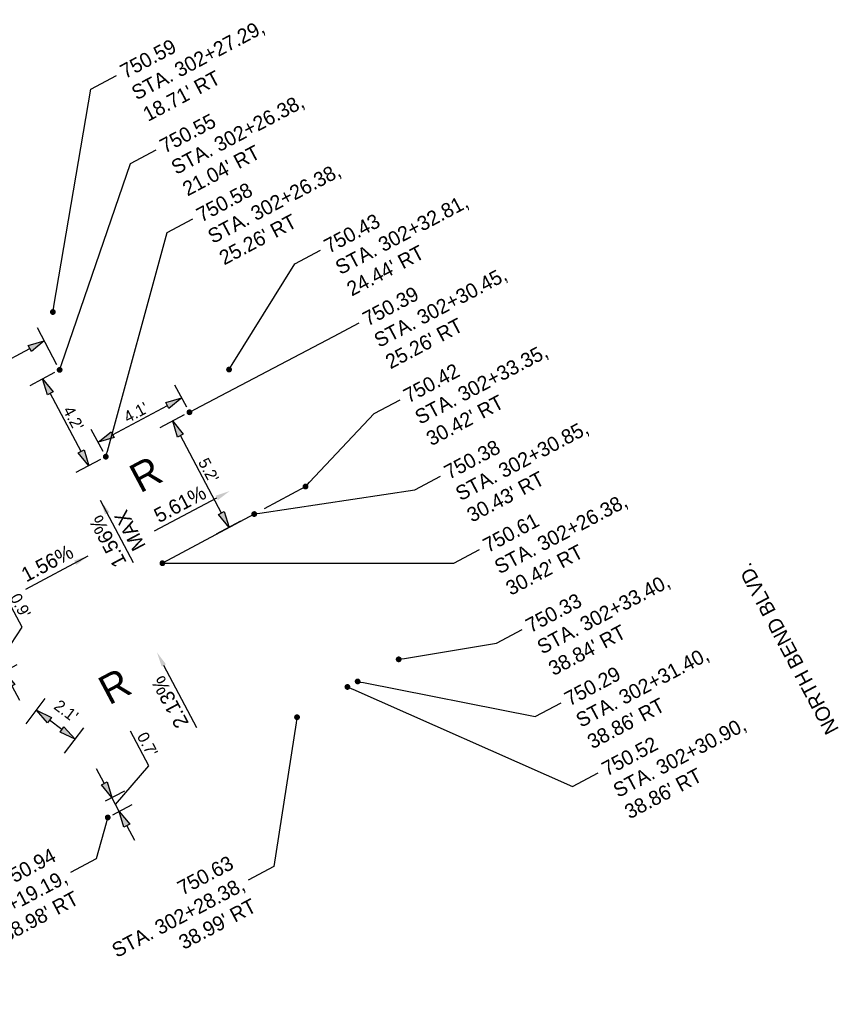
# Model space of a CAD drawing. Header units: feet. Extents: x 1464127 to 1492048, y 602360 to 652423.
# Tile 12 of 13: x 1492013 to 1492048, y 652327 to 652369. Entities that reach past the tile are written whole.
import ezdxf
from ezdxf import colors
from ezdxf.entities.mleader import LeaderData, LeaderLine
from ezdxf.math import Vec2, Vec3

# ---------------------------------------------------------------- set-up
doc = ezdxf.new("R2010")
doc.units = ezdxf.units.FT
doc.header["$MEASUREMENT"] = 0
doc.layers.add('DT_P_Feature_Line', color=2, linetype='Continuous', plot=False)
doc.layers.add('GE_P_CL_Text', color=4, linetype='Continuous')
doc.layers.add('PV_P_Text', color=8, linetype='Continuous')
doc.styles.add('Slanted-Normal', font='font31.shx', dxfattribs={"height": 0.1})
doc.styles.get("Standard").update_dxf_attribs({"font": 'font31.shx'})
doc.dimstyles.new('Dec-1  Slanted', dxfattribs={"dimtxt": 0.14, "dimasz": 0.14, "dimexe": 0.07, "dimexo": 0.07, "dimgap": 0.07, "dimtad": 1, "dimdec": 1, "dimzin": 3, "dimdsep": 46, "dimtxsty": 'Slanted-Normal', "dimblk": 'Dim1', "dimcen": 0, "dimclrd": 95, "dimclre": 95, "dimclrt": 7, "dimadec": 1, "dimazin": 3, "dimtfac": 1, "dimtdec": 1, "dimtix": 1, "dimtofl": 0, "dimtmove": 1, "dimatfit": 3, "dimldrblk": 'Dim1', "dimfxl": 1, "dimtolj": 1, "dimtzin": 0, "dimlwd": -1, "dimlwe": -1, "dimarcsym": 0})

# ---------------------------------------------------------------- blocks, each defined once
blk = doc.blocks.new('Dim1')
h = blk.add_hatch(color=4)
h.dxf.hatch_style = 1
h.paths.add_polyline_path([(0, 0), (-1, -0.2), (-1, 0.2)])
at = {"color": 4}
blk.add_lwpolyline([(0, 0), (-1, -0.2), (-1, 0.2), (0, 0)], dxfattribs=at)
blk = doc.blocks.new('*D1090')
at = {"layer": 'Defpoints', "color": 0, "transparency": 16777216}
for p in [(1492013.795, 652355.075), (1492014.457, 652353.829, 750.996), (1492006.338, 652349.513, 750.996)]:
    blk.add_point(p, dxfattribs=at)
at = {"layer": 'PV_P_Text', "color": 95, "linetype": 'Continuous', "transparency": 16777216}
for p, q in [((1492014.34, 652354.049), (1492013.502, 652355.627)), ((1492006.294, 652351.088), (1492013.177, 652354.746)), ((1492006.221, 652349.734), (1492005.383, 652351.311))]:
    blk.add_line(p, q, dxfattribs=at)
at = {"layer": 'PV_P_Text', "color": 95, "transparency": 16777216, "xscale": 0.7000000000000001, "yscale": 0.7000000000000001, "zscale": 0.7000000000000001}
for p, rotation in [((1492013.795, 652355.075), 27.99164280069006), ((1492005.676, 652350.759), 207.99164280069)]:
    blk.add_blockref('Dim1', p, dxfattribs=dict(at, rotation=rotation))
at = {"layer": 'PV_P_Text', "color": 7, "transparency": 16777216, "insert": (1492009.559, 652353.248), "char_height": 0.5, "attachment_point": 5, "rotation": 27.9916, "style": 'Slanted-Normal'}
blk.add_mtext("\\A1;9.2'", dxfattribs=at)
blk = doc.blocks.new('*D1092')
at = {"layer": 'Defpoints', "color": 0, "transparency": 16777216}
for p in [(1492020.03, 652352.008, 750.981), (1492019.311, 652351.628), (1492022.447, 652347.445, 750.981)]:
    blk.add_point(p, dxfattribs=at)
at = {"layer": 'PV_P_Text', "color": 95, "linetype": 'Continuous', "transparency": 16777216}
for p, q in [((1492019.809, 652351.891), (1492018.759, 652351.335)), ((1492021.401, 652347.683), (1492019.639, 652351.009)), ((1492022.226, 652347.328), (1492021.177, 652346.772))]:
    blk.add_line(p, q, dxfattribs=at)
at = {"layer": 'PV_P_Text', "color": 95, "transparency": 16777216, "xscale": 0.7000000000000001, "yscale": 0.7000000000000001, "zscale": 0.7000000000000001}
for p, rotation in [((1492019.311, 652351.628), 117.9163007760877), ((1492021.729, 652347.065), 297.9163007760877)]:
    blk.add_blockref('Dim1', p, dxfattribs=dict(at, rotation=rotation))
at = {"layer": 'PV_P_Text', "color": 7, "transparency": 16777216, "insert": (1492020.851, 652349.522), "char_height": 0.5, "attachment_point": 5, "rotation": 297.9163, "style": 'Slanted-Normal'}
blk.add_mtext("\\A1;5.2'", dxfattribs=at)
blk = doc.blocks.new('*D1093')
at = {"layer": 'Defpoints', "color": 0, "transparency": 16777216}
for p in [(1492014.457, 652353.829, 750.996), (1492013.728, 652353.441), (1492016.439, 652350.1, 750.996)]:
    blk.add_point(p, dxfattribs=at)
at = {"layer": 'PV_P_Text', "color": 95, "linetype": 'Continuous', "transparency": 16777216}
for p, q in [((1492014.237, 652353.711), (1492013.176, 652353.147)), ((1492015.381, 652350.33), (1492014.056, 652352.823)), ((1492016.218, 652349.982), (1492015.158, 652349.419))]:
    blk.add_line(p, q, dxfattribs=at)
at = {"layer": 'PV_P_Text', "color": 95, "transparency": 16777216, "xscale": 0.7000000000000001, "yscale": 0.7000000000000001, "zscale": 0.7000000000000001}
for p, rotation in [((1492013.728, 652353.441), 117.9916427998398), ((1492015.71, 652349.712), 297.9916427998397)]:
    blk.add_blockref('Dim1', p, dxfattribs=dict(at, rotation=rotation))
at = {"layer": 'PV_P_Text', "color": 7, "transparency": 16777216, "insert": (1492015.05, 652351.752), "char_height": 0.5, "attachment_point": 5, "rotation": 297.9916, "style": 'Slanted-Normal'}
blk.add_mtext("\\A1;4.2'", dxfattribs=at)
blk = doc.blocks.new('*D1094')
at = {"layer": 'Defpoints', "color": 0, "transparency": 16777216}
for p in [(1492019.701, 652352.626), (1492020.03, 652352.008, 1501.401), (1492016.439, 652350.1, 1501.416)]:
    blk.add_point(p, dxfattribs=at)
at = {"layer": 'PV_P_Text', "color": 95, "linetype": 'Continuous', "transparency": 16777216}
for p, q in [((1492019.912, 652352.229), (1492019.408, 652353.178)), ((1492016.729, 652351.046), (1492019.083, 652352.298)), ((1492016.322, 652350.321), (1492015.817, 652351.27))]:
    blk.add_line(p, q, dxfattribs=at)
at = {"layer": 'PV_P_Text', "color": 95, "transparency": 16777216, "xscale": 0.7000000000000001, "yscale": 0.7000000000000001, "zscale": 0.7000000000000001}
for p, rotation in [((1492019.701, 652352.626), 27.99164279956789), ((1492016.111, 652350.718), 207.9916427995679)]:
    blk.add_blockref('Dim1', p, dxfattribs=dict(at, rotation=rotation))
at = {"layer": 'PV_P_Text', "color": 7, "transparency": 16777216, "insert": (1492017.73, 652352.003), "char_height": 0.5, "attachment_point": 5, "rotation": 27.9916, "style": 'Slanted-Normal'}
blk.add_mtext("\\A1;4.1'", dxfattribs=at)
blk = doc.blocks.new('*D1097')
at = {"layer": 'Defpoints', "color": 0, "transparency": 16777216}
for p in [(1492013.462, 652339.215), (1492012.868, 652338.426), (1492014.522, 652337.179)]:
    blk.add_point(p, dxfattribs=at)
at = {"layer": 'PV_P_Text', "color": 95, "linetype": 'Continuous', "transparency": 16777216}
for p, q in [((1492013.018, 652338.626), (1492013.839, 652339.714)), ((1492014.558, 652338.389), (1492014.021, 652338.794)), ((1492014.673, 652337.379), (1492015.493, 652338.467))]:
    blk.add_line(p, q, dxfattribs=at)
at = {"layer": 'PV_P_Text', "color": 95, "transparency": 16777216, "xscale": 0.7000000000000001, "yscale": 0.7000000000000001, "zscale": 0.7000000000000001}
for p, rotation in [((1492013.462, 652339.215), 142.9916428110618), ((1492015.117, 652337.968), 322.9916428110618)]:
    blk.add_blockref('Dim1', p, dxfattribs=dict(at, rotation=rotation))
at = {"layer": 'PV_P_Text', "color": 7, "transparency": 16777216, "insert": (1492014.741, 652339.19), "char_height": 0.5, "attachment_point": 5, "rotation": 322.9916, "style": 'Slanted-Normal'}
blk.add_mtext("\\A1;2.1'", dxfattribs=at)
blk = doc.blocks.new('*D1098')
at = {"layer": 'Defpoints', "color": 0, "transparency": 16777216}
for p in [(1492011.636, 652341.718), (1492010.736, 652341.24), (1492011.181, 652340.401)]:
    blk.add_point(p, dxfattribs=at)
at = {"layer": 'PV_P_Text', "color": 95, "linetype": 'Continuous', "transparency": 16777216}
for p, q in [((1492012.842, 652342.78), (1492012.041, 652344.287)), ((1492011.307, 652342.337), (1492010.978, 652342.955)), ((1492011.858, 652341.299), (1492012.842, 652342.78)), ((1492010.956, 652341.357), (1492012.187, 652342.012)), ((1492012.081, 652340.88), (1492011.636, 652341.718)), ((1492011.402, 652340.519), (1492012.633, 652341.173)), ((1492012.41, 652340.262), (1492012.738, 652339.644))]:
    blk.add_line(p, q, dxfattribs=at)
at = {"layer": 'PV_P_Text', "color": 95, "transparency": 16777216, "xscale": 0.7000000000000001, "yscale": 0.7000000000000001, "zscale": 0.7000000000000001}
for p, rotation in [((1492011.636, 652341.718), 297.9916427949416), ((1492012.081, 652340.88), 117.9916427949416)]:
    blk.add_blockref('Dim1', p, dxfattribs=dict(at, rotation=rotation))
at = {"layer": 'PV_P_Text', "color": 7, "transparency": 16777216, "insert": (1492012.772, 652343.71), "char_height": 0.5, "attachment_point": 5, "rotation": 297.9916, "style": 'Slanted-Normal'}
blk.add_mtext("\\A1;0.9'", dxfattribs=at)
blk = doc.blocks.new('*D1099')
at = {"layer": 'Defpoints', "color": 0, "transparency": 16777216}
for p in [(1492016.209, 652335.204), (1492016.7, 652335.465), (1492016.523, 652334.612, 750.486)]:
    blk.add_point(p, dxfattribs=at)
at = {"layer": 'PV_P_Text', "color": 95, "linetype": 'Continuous', "transparency": 16777216}
for p, q in [((1492018.291, 652336.829), (1492017.498, 652338.322)), ((1492016.857, 652335.169), (1492018.291, 652336.829)), ((1492016.371, 652336.083), (1492016.043, 652336.701)), ((1492016.43, 652335.321), (1492017.252, 652335.758)), ((1492017.014, 652334.873), (1492016.7, 652335.465)), ((1492016.744, 652334.73), (1492017.566, 652335.167)), ((1492017.343, 652334.255), (1492017.671, 652333.637))]:
    blk.add_line(p, q, dxfattribs=at)
at = {"layer": 'PV_P_Text', "color": 95, "transparency": 16777216, "xscale": 0.7000000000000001, "yscale": 0.7000000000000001, "zscale": 0.7000000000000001}
for p, rotation in [((1492016.7, 652335.465), 297.9916428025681), ((1492017.014, 652334.873), 117.9916428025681)]:
    blk.add_blockref('Dim1', p, dxfattribs=dict(at, rotation=rotation))
at = {"layer": 'PV_P_Text', "color": 7, "transparency": 16777216, "insert": (1492018.225, 652337.751), "char_height": 0.5, "attachment_point": 5, "rotation": 297.9916, "style": 'Slanted-Normal'}
blk.add_mtext("\\A1;0.7'", dxfattribs=at)
blk = doc.blocks.new('_Dot')
at = {"color": 0, "linetype": 'ByBlock', "lineweight": -2}
blk.add_line((-0.5, 0), (-1, 0), dxfattribs=at)
at = {"color": 0, "linetype": 'ByBlock', "const_width": 0.5}
blk.add_lwpolyline([(-0.25, 0, 1), (0.25, 0, 1)], format="xyb", close=True, dxfattribs=at)

msp = doc.modelspace()

# ---------------------------------------------------------------- linework, layer by layer
at = {"layer": 'DT_P_Feature_Line', "elevation": 750.996, "flags": 128}
for points in [[(1492023.252, 652347.872), (1492025.013, 652348.82)], [(1492022.81, 652347.638), (1492018.869, 652345.528)]]:
    msp.add_lwpolyline(points, dxfattribs=at)
at = {"layer": 'PV_P_Text', "color": 7, "linetype": 'ByBlock', "lineweight": -2}
for points in [[(1492017.63, 652345.546), (1492016.208, 652348.221)], [(1492018.524, 652346.913), (1492021.201, 652348.331)], [(1492013.007, 652344.42), (1492015.683, 652345.843)]]:
    msp.add_lwpolyline(points, dxfattribs=at)
at = {"layer": 'PV_P_Text', "color": 7, "linetype": 'ByBlock', "lineweight": -2, "elevation": 751.065}
msp.add_lwpolyline([(1492020.348, 652338.464), (1492018.929, 652341.142)], dxfattribs=at)
at = {"layer": 'PV_P_Text', "color": 7}
for points in [[(1492021.25, 652348.239), (1492021.754, 652348.624), (1492021.153, 652348.423)], [(1492016.409, 652347.62), (1492016.208, 652348.221), (1492016.593, 652347.718)], [(1492015.082, 652345.641), (1492015.683, 652345.843), (1492015.18, 652345.457)], [(1492019.021, 652341.19, 751.065), (1492018.637, 652341.694, 751.065), (1492018.837, 652341.093, 751.065)]]:
    msp.add_solid(points, dxfattribs=at)

# ---------------------------------------------------------------- texts
at = {"layer": 'GE_P_CL_Text', "insert": (1492047.371, 652338.097), "char_height": 0.625, "attachment_point": 1, "rotation": 117.9814}
msp.add_mtext_dynamic_manual_height_columns('NORTH BEND BLVD.', width=23.04044, gutter_width=10, heights=[0.727], dxfattribs=at)
at = {"layer": 'PV_P_Text', "color": 7, "attachment_point": 5}
for s, insert, char_height, rotation in [('R', (1492018.153, 652349.351, 726.591), 1.25, 27.9814), ('5.61%', (1492019.625, 652348.069), 0.625, 27.9163), ('MAX', (1492017.473, 652346.925), 0.625, 117.9916), ('1.56%', (1492016.524, 652346.464), 0.625, 117.9916), ('1.56%', (1492013.926, 652345.526), 0.625, 27.9916), ('R', (1492016.819, 652340.25, 726.591), 1.25, 27.9814), ('2.13%', (1492019.191, 652339.566, 751.065), 0.625, 117.9163)]:
    msp.add_mtext(s, dxfattribs=dict(at, insert=insert, char_height=char_height, rotation=rotation))

# ---------------------------------------------------------------- dimensions: what is measured, and where the dimension line sits
at = {"layer": 'PV_P_Text', "color": 7}
for p1, p2, distance, picture, middle in [((1492006.338, 652349.513, 750.996), (1492014.457, 652353.829, 750.996), 1.411, '*D1090', (1492009.559, 652353.248)), ((1492016.439, 652350.1, 750.996), (1492014.457, 652353.829, 750.996), 0.826, '*D1093', (1492015.05, 652351.752)), ((1492016.439, 652350.1, 750.996), (1492020.03, 652352.008, 750.981), 0.7, '*D1094', (1492017.73, 652352.003, -750.42)), ((1492022.447, 652347.445, 750.981), (1492020.03, 652352.008, 750.981), 0.813, '*D1092', (1492020.851, 652349.522))]:
    dim = msp.add_aligned_dim(p1=p1, p2=p2, distance=distance, dimstyle='Dec-1  Slanted', override={"dimscale": 0, "dimexe": 0.125, "dimexo": 0.05, "dimgap": 0.025, "dimpost": "'"}, dxfattribs=at)
    dim.commit()
    dim.dimension.update_dxf_attribs({"geometry": picture, "text_midpoint": middle})
for base, p1, p2, angle, picture, middle in [((1492011.636, 652341.718), (1492011.181, 652340.401), (1492010.736, 652341.24), 117.9916, '*D1098', (1492012.783, 652342.891)), ((1492013.462, 652339.215), (1492014.522, 652337.179), (1492012.868, 652338.426), 142.9916, '*D1097', (1492014.516, 652338.891)), ((1492016.7, 652335.465), (1492016.523, 652334.612, 750.486), (1492016.209, 652335.204), 117.9916, '*D1099', (1492018.232, 652336.939))]:
    dim = msp.add_linear_dim(base=base, p1=p1, p2=p2, angle=angle, dimstyle='Dec-1  Slanted', override={"dimscale": 0, "dimexe": 0.125, "dimexo": 0.05, "dimgap": 0.025, "dimpost": "'"}, dxfattribs=at)
    dim.commit()
    dim.dimension.update_dxf_attribs({"geometry": picture, "text_midpoint": middle, "dimtype": 161})

# ---------------------------------------------------------------- leaders
ml = msp.add_multileader_mtext('Standard', dxfattribs=at)
ml.set_content("750.59\\PSTA. 302+27.29, \\P18.71' RT", color=7)
ml.set_leader_properties()
ml.set_arrow_properties(name='DOT')
ml.build(insert=Vec2(0, 0))
ml.multileader.update_dxf_attribs({"text_right_attachment_type": 2, "dogleg_length": 0.25, "arrow_head_size": 0.25, "scale": 5})
ctx = ml.context
ctx.base_point, ctx.scale, ctx.char_height, ctx.arrow_head_size, ctx.landing_gap_size, ctx.plane_origin, ctx.plane_x_axis, ctx.plane_y_axis = Vec3(1492016.904, 652366.47, 750.981), 5, 0.625, 0.25, 0.25, Vec3(1492022.437, 652346.941, 750.981), Vec3(0.8831, 0.469185), Vec3(-0.469185, 0.8831)
ctx.right_attachment = 2
notes = []
notes.append((ctx, [(1, (1, 1, 0), (1492015.8, 652365.883, 750.981), (0.8831, 0.469185), 1.25, [(0, [(1492014.167, 652356.312, 750.981)], 0, [])])]))
ctx.mtext.insert, ctx.mtext.text_direction, ctx.mtext.rotation, ctx.mtext.flow_direction = Vec3(1492016.978, 652366.863, 750.981), Vec3(0.8831, 0.469185), 0.488368, 5
ml = msp.add_multileader_mtext('Standard', dxfattribs=at)
ml.set_content("750.55\\PSTA. 302+26.38, \\P21.04' RT", color=7)
ml.set_leader_properties()
ml.set_arrow_properties(name='DOT')
ml.build(insert=Vec2(0, 0))
ml.multileader.update_dxf_attribs({"text_right_attachment_type": 2, "dogleg_length": 0.25, "arrow_head_size": 0.25, "scale": 5})
ctx = ml.context
ctx.base_point, ctx.scale, ctx.char_height, ctx.arrow_head_size, ctx.landing_gap_size, ctx.plane_origin, ctx.plane_x_axis, ctx.plane_y_axis = Vec3(1492018.605, 652363.269, 750.996), 5, 0.625, 0.25, 0.25, Vec3(1492022.727, 652344.458, 750.996), Vec3(0.8831, 0.469185), Vec3(-0.469185, 0.8831)
ctx.right_attachment = 2
notes.append((ctx, [(1, (1, 1, 0), (1492017.501, 652362.682, 750.996), (0.8831, 0.469185), 1.25, [(0, [(1492014.457, 652353.829, 750.996)], 0, [])])]))
ctx.mtext.insert, ctx.mtext.text_direction, ctx.mtext.rotation, ctx.mtext.flow_direction = Vec3(1492018.679, 652363.662, 750.996), Vec3(0.8831, 0.469185), 0.488368, 5
ml = msp.add_multileader_mtext('Standard', dxfattribs=at)
ml.set_content("750.58\\PSTA. 302+26.38, \\P25.26' RT", color=7)
ml.set_leader_properties()
ml.set_arrow_properties(name='DOT')
ml.build(insert=Vec2(0, 0))
ml.multileader.update_dxf_attribs({"text_right_attachment_type": 2, "dogleg_length": 0.25, "arrow_head_size": 0.25, "scale": 5})
ctx = ml.context
ctx.base_point, ctx.scale, ctx.char_height, ctx.arrow_head_size, ctx.landing_gap_size, ctx.plane_origin, ctx.plane_x_axis, ctx.plane_y_axis = Vec3(1492020.178, 652360.307, 750.996), 5, 0.625, 0.25, 0.25, Vec3(1492024.709, 652340.729, 750.996), Vec3(0.8831, 0.469185), Vec3(-0.469185, 0.8831)
ctx.right_attachment = 2
notes.append((ctx, [(1, (1, 1, 0), (1492019.074, 652359.721, 750.996), (0.8831, 0.469185), 1.25, [(0, [(1492016.439, 652350.1, 750.996)], 0, [])])]))
ctx.mtext.insert, ctx.mtext.text_direction, ctx.mtext.rotation, ctx.mtext.flow_direction = Vec3(1492020.252, 652360.701, 750.996), Vec3(0.8831, 0.469185), 0.488368, 5
ml = msp.add_multileader_mtext('Standard', dxfattribs=at)
ml.set_content("750.43\\PSTA. 302+32.81, \\P24.44' RT", color=7)
ml.set_leader_properties()
ml.set_arrow_properties(name='DOT')
ml.build(insert=Vec2(0, 0))
ml.multileader.update_dxf_attribs({"text_right_attachment_type": 2, "dogleg_length": 0.25, "arrow_head_size": 0.25, "scale": 5})
ctx = ml.context
ctx.base_point, ctx.scale, ctx.char_height, ctx.arrow_head_size, ctx.landing_gap_size, ctx.plane_origin, ctx.plane_x_axis, ctx.plane_y_axis = Vec3(1492025.653, 652358.973, 750.981), 5, 0.625, 0.25, 0.25, Vec3(1492030, 652344.47, 750.981), Vec3(0.8831, 0.469185), Vec3(-0.469185, 0.8831)
ctx.right_attachment = 2
notes.append((ctx, [(1, (1, 1, 0), (1492024.549, 652358.386, 750.981), (0.8831, 0.469185), 1.25, [(0, [(1492021.73, 652353.841, 750.981)], 0, [])])]))
ctx.mtext.insert, ctx.mtext.text_direction, ctx.mtext.rotation, ctx.mtext.flow_direction = Vec3(1492025.727, 652359.366, 750.981), Vec3(0.8831, 0.469185), 0.488368, 5
ml = msp.add_multileader_mtext('Standard', dxfattribs=at)
ml.set_content("750.39\\PSTA. 302+30.45, \\P25.26' RT", color=7)
ml.set_leader_properties()
ml.set_arrow_properties(name='DOT')
ml.build(insert=Vec2(0, 0))
ml.multileader.update_dxf_attribs({"text_right_attachment_type": 2, "dogleg_length": 0.25, "arrow_head_size": 0.25, "scale": 5})
ctx = ml.context
ctx.base_point, ctx.scale, ctx.char_height, ctx.arrow_head_size, ctx.landing_gap_size, ctx.plane_origin, ctx.plane_x_axis, ctx.plane_y_axis = Vec3(1492027.314, 652355.846, 750.981), 5, 0.625, 0.25, 0.25, Vec3(1492028.3, 652342.637, 750.981), Vec3(0.8831, 0.469185), Vec3(-0.469185, 0.8831)
ctx.right_attachment = 2
notes.append((ctx, [(1, (1, 1, 0), (1492026.21, 652355.259, 750.981), (0.8831, 0.469185), 1.25, [(0, [(1492020.03, 652352.008, 750.981)], 0, [])])]))
ctx.mtext.insert, ctx.mtext.text_direction, ctx.mtext.rotation, ctx.mtext.flow_direction = Vec3(1492027.388, 652356.239, 750.981), Vec3(0.8831, 0.469185), 0.488368, 5
ml = msp.add_multileader_mtext('Standard', dxfattribs=at)
ml.set_content("750.42\\PSTA. 302+33.35, \\P30.42' RT", color=7)
ml.set_leader_properties()
ml.set_arrow_properties(name='DOT')
ml.build(insert=Vec2(0, 0))
ml.multileader.update_dxf_attribs({"text_right_attachment_type": 2, "dogleg_length": 0.25, "arrow_head_size": 0.25, "scale": 5})
ctx = ml.context
ctx.base_point, ctx.scale, ctx.char_height, ctx.arrow_head_size, ctx.landing_gap_size, ctx.plane_origin, ctx.plane_x_axis, ctx.plane_y_axis = Vec3(1492029.068, 652352.545, 750.996), 5, 0.625, 0.25, 0.25, Vec3(1492033.283, 652339.45, 750.996), Vec3(0.8831, 0.469185), Vec3(-0.469185, 0.8831)
ctx.right_attachment = 2
notes.append((ctx, [(1, (1, 1, 0), (1492027.964, 652351.959, 750.996), (0.8831, 0.469185), 1.25, [(0, [(1492025.013, 652348.82, 750.996)], 0, [])])]))
ctx.mtext.insert, ctx.mtext.text_direction, ctx.mtext.rotation, ctx.mtext.flow_direction = Vec3(1492029.142, 652352.938, 750.996), Vec3(0.8831, 0.469185), 0.488368, 5
ml = msp.add_multileader_mtext('Standard', dxfattribs=at)
ml.set_content("750.38\\PSTA. 302+30.85, \\P30.43' RT", color=7)
ml.set_leader_properties()
ml.set_arrow_properties(name='DOT')
ml.build(insert=Vec2(0, 0))
ml.multileader.update_dxf_attribs({"text_right_attachment_type": 2, "dogleg_length": 0.25, "arrow_head_size": 0.25, "scale": 5})
ctx = ml.context
ctx.base_point, ctx.scale, ctx.char_height, ctx.arrow_head_size, ctx.landing_gap_size, ctx.plane_origin, ctx.plane_x_axis, ctx.plane_y_axis = Vec3(1492030.812, 652349.263, 750.981), 5, 0.625, 0.25, 0.25, Vec3(1492030.717, 652338.074, 750.981), Vec3(0.8831, 0.469185), Vec3(-0.469185, 0.8831)
ctx.right_attachment = 2
notes.append((ctx, [(1, (1, 1, 0), (1492029.708, 652348.676, 750.981), (0.8831, 0.469185), 1.25, [(0, [(1492022.81, 652347.638, 750.981)], 0, [])])]))
ctx.mtext.insert, ctx.mtext.text_direction, ctx.mtext.rotation, ctx.mtext.flow_direction = Vec3(1492030.886, 652349.656, 750.981), Vec3(0.8831, 0.469185), 0.488368, 5
ml = msp.add_multileader_mtext('Standard', dxfattribs=at)
ml.set_content("750.61\\PSTA. 302+26.38, \\P30.42' RT", color=7)
ml.set_leader_properties()
ml.set_arrow_properties(name='DOT')
ml.build(insert=Vec2(0, 0))
ml.multileader.update_dxf_attribs({"text_right_attachment_type": 2, "dogleg_length": 0.25, "arrow_head_size": 0.25, "scale": 5})
ctx = ml.context
ctx.base_point, ctx.scale, ctx.char_height, ctx.arrow_head_size, ctx.landing_gap_size, ctx.plane_origin, ctx.plane_x_axis, ctx.plane_y_axis = Vec3(1492032.48, 652346.122, 750.996), 5, 0.625, 0.25, 0.25, Vec3(1492027.14, 652336.157, 750.996), Vec3(0.8831, 0.469185), Vec3(-0.469185, 0.8831)
ctx.right_attachment = 2
notes.append((ctx, [(1, (1, 1, 0), (1492031.376, 652345.536, 750.996), (0.8831, 0.469185), 1.25, [(0, [(1492018.869, 652345.528, 750.996)], 0, [])])]))
ctx.mtext.insert, ctx.mtext.text_direction, ctx.mtext.rotation, ctx.mtext.flow_direction = Vec3(1492032.554, 652346.515, 750.996), Vec3(0.8831, 0.469185), 0.488368, 5
ml = msp.add_multileader_mtext('Standard', dxfattribs=at)
ml.set_content("750.33\\PSTA. 302+33.40, \\P38.84' RT", color=7)
ml.set_leader_properties()
ml.set_arrow_properties(name='DOT')
ml.build(insert=Vec2(0, 0))
ml.multileader.update_dxf_attribs({"text_right_attachment_type": 2, "dogleg_length": 0.25, "arrow_head_size": 0.25, "scale": 5})
ctx = ml.context
ctx.base_point, ctx.scale, ctx.char_height, ctx.arrow_head_size, ctx.landing_gap_size, ctx.plane_origin, ctx.plane_x_axis, ctx.plane_y_axis = Vec3(1492034.311, 652342.677), 5, 0.625, 0.25, 0.25, Vec3(1492037.281, 652332.03), Vec3(0.8831, 0.469185), Vec3(-0.469185, 0.8831)
ctx.right_attachment = 2
notes.append((ctx, [(1, (1, 1, 0), (1492033.207, 652342.09), (0.8831, 0.469185), 1.25, [(0, [(1492029.011, 652341.401)], 0, [])])]))
ctx.mtext.insert, ctx.mtext.text_direction, ctx.mtext.rotation, ctx.mtext.flow_direction = Vec3(1492034.385, 652343.07), Vec3(0.8831, 0.469185), 0.488368, 5
ml = msp.add_multileader_mtext('Standard', dxfattribs=at)
ml.set_content("750.29\\PSTA. 302+31.40, \\P38.86' RT", color=7)
ml.set_leader_properties()
ml.set_arrow_properties(name='DOT')
ml.build(insert=Vec2(0, 0))
ml.multileader.update_dxf_attribs({"text_right_attachment_type": 2, "dogleg_length": 0.25, "arrow_head_size": 0.25, "scale": 5})
ctx = ml.context
ctx.base_point, ctx.scale, ctx.char_height, ctx.arrow_head_size, ctx.landing_gap_size, ctx.plane_origin, ctx.plane_x_axis, ctx.plane_y_axis = Vec3(1492035.98, 652339.535), 5, 0.625, 0.25, 0.25, Vec3(1492035.52, 652331.081), Vec3(0.8831, 0.469185), Vec3(-0.469185, 0.8831)
ctx.right_attachment = 2
notes.append((ctx, [(1, (1, 1, 0), (1492034.876, 652338.949), (0.8831, 0.469185), 1.25, [(0, [(1492027.25, 652340.452)], 0, [])])]))
ctx.mtext.insert, ctx.mtext.text_direction, ctx.mtext.rotation, ctx.mtext.flow_direction = Vec3(1492036.054, 652339.928), Vec3(0.8831, 0.469185), 0.488368, 5
ml = msp.add_multileader_mtext('Standard', dxfattribs=at)
ml.set_content("750.52\\PSTA. 302+30.90, \\P38.86' RT", color=7)
ml.set_leader_properties()
ml.set_arrow_properties(name='DOT')
ml.build(insert=Vec2(0, 0))
ml.multileader.update_dxf_attribs({"text_right_attachment_type": 2, "dogleg_length": 0.25, "arrow_head_size": 0.25, "scale": 5})
ctx = ml.context
ctx.base_point, ctx.scale, ctx.char_height, ctx.arrow_head_size, ctx.landing_gap_size, ctx.plane_origin, ctx.plane_x_axis, ctx.plane_y_axis = Vec3(1492037.579, 652336.525), 5, 0.625, 0.25, 0.25, Vec3(1492035.08, 652330.844), Vec3(0.8831, 0.469185), Vec3(-0.469185, 0.8831)
ctx.right_attachment = 2
notes.append((ctx, [(1, (1, 1, 0), (1492036.475, 652335.938), (0.8831, 0.469185), 1.25, [(0, [(1492026.81, 652340.215)], 0, [])])]))
ctx.mtext.insert, ctx.mtext.text_direction, ctx.mtext.rotation, ctx.mtext.flow_direction = Vec3(1492037.653, 652336.918), Vec3(0.8831, 0.469185), 0.488368, 5
ml = msp.add_multileader_mtext('Standard', dxfattribs=at)
ml.set_content("750.63\\PSTA. 302+28.38, \\P38.99' RT", color=7)
ml.set_leader_properties()
ml.set_arrow_properties(name='DOT')
ml.build(insert=Vec2(0, 0))
ml.multileader.update_dxf_attribs({"text_right_attachment_type": 2, "dogleg_length": 0.25, "arrow_head_size": 0.25, "scale": 5})
ctx = ml.context
ctx.base_point, ctx.scale, ctx.char_height, ctx.arrow_head_size, ctx.landing_gap_size, ctx.plane_origin, ctx.plane_x_axis, ctx.plane_y_axis = Vec3(1492014.877, 652329.026, 750.996), 5, 0.625, 0.25, 0.25, Vec3(1492032.918, 652329.546, 750.996), Vec3(0.8831, 0.469185), Vec3(-0.469185, 0.8831)
ctx.right_attachment, ctx.text_align_type = 2, 2
notes.append((ctx, [(0, (1, 1, 0), (1492023.652, 652332.509, 750.996), (-0.8831, -0.469185), 1.25, [(0, [(1492024.648, 652338.917, 750.996)], 0, [])])]))
ctx.mtext.insert, ctx.mtext.text_direction, ctx.mtext.rotation, ctx.mtext.alignment, ctx.mtext.flow_direction = Vec3(1492021.692, 652333.001, 750.996), Vec3(0.8831, 0.469185), 0.488368, 3, 5
ml = msp.add_multileader_mtext('Standard', dxfattribs=at)
ml.set_content("750.94\\PSTA. 302+19.19, \\P38.98' RT", color=7)
ml.set_leader_properties()
ml.set_arrow_properties(name='DOT')
ml.build(insert=Vec2(0, 0))
ml.multileader.update_dxf_attribs({"text_right_attachment_type": 2, "dogleg_length": 0.25, "arrow_head_size": 0.25, "scale": 5})
ctx = ml.context
ctx.base_point, ctx.scale, ctx.char_height, ctx.arrow_head_size, ctx.landing_gap_size, ctx.plane_origin, ctx.plane_x_axis, ctx.plane_y_axis = Vec3(1492007.676, 652329.573), 5, 0.625, 0.25, 0.25, Vec3(1492024.794, 652325.241), Vec3(0.8831, 0.469185), Vec3(-0.469185, 0.8831)
ctx.right_attachment, ctx.text_align_type = 2, 2
notes.append((ctx, [(0, (1, 1, 0), (1492016.031, 652332.832), (-0.8831, -0.469185), 1.25, [(0, [(1492016.523, 652334.612)], 0, [])])]))
ctx.mtext.insert, ctx.mtext.text_direction, ctx.mtext.rotation, ctx.mtext.alignment, ctx.mtext.flow_direction = Vec3(1492014.071, 652333.324), Vec3(0.8831, 0.469185), 0.488368, 3, 5
for ctx, leaders in notes:
    for number, flags, end, landing, length, lines in leaders:
        leader = LeaderData()
        leader.index, (leader.has_last_leader_line, leader.has_dogleg_vector, leader.attachment_direction) = number, flags
        leader.last_leader_point, leader.dogleg_vector, leader.dogleg_length = Vec3(end), Vec3(landing), length
        for number, points, colour, breaks in lines:
            line = LeaderLine()
            line.index, line.vertices, line.color, line.breaks = number, Vec3.list(points), colors.encode_raw_color(colour), breaks
            leader.lines.append(line)
        ctx.leaders.append(leader)

doc.saveas('drawing.dxf')
